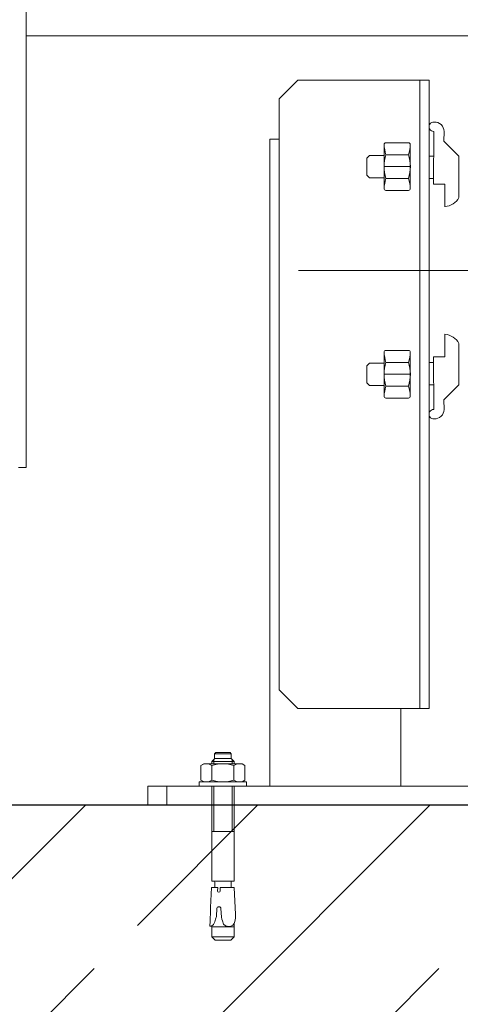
# Model space of a CAD drawing. Header units: millimetres. Extents: x -52968 to 399385, y -141133 to 110561.
# Tile 65 of 146: x 75637 to 75872, y -104054 to -103529. Entities that reach past the tile are written whole.
import ezdxf

# ---------------------------------------------------------------- set-up
doc = ezdxf.new("R2010")
doc.units = ezdxf.units.MM
doc.linetypes.add('SIM-Wegliniec-21.07.2025-Parter$0$ACAD_ISO10W100', pattern=[469.9, 304.8, -76.2, 12.7, -76.2])
doc.layers.add('_xref', color=250, linetype='Continuous')
for name, color, linetype, lineweight in [('SIM-Wegliniec-21.07.2025-Parter$0$Nowe_A-Posadzki_Nr_pióra__89', 250, 'Continuous', 0), ('SIM-Wegliniec-21.07.2025-Parter$0$Nowe_A-Płyta-Grunt_Nr_pióra__89', 250, 'Continuous', 0), ('SIM-Wegliniec-21.07.2025-Parter$0$Nowe_A-Schody _Nr_pióra__71', 250, 'Continuous', 0), ('SIM-Wegliniec-21.07.2025-Parter$0$Nowe_A-Winda_Nr_pióra__1', 250, 'Continuous', 0), ('SIM-Wegliniec-21.07.2025-Parter$0$Nowe_A-Ściany-Konstrukcyjne', 250, 'Continuous', 0), ('SIM-Wegliniec-21.07.2025-Parter$0$Nowe_A-Ściany-Konstrukcyjne_Nr_pióra__27', 250, 'Continuous', 0)]:
    doc.layers.add(name, color=color, linetype=linetype, lineweight=lineweight)
doc.styles.add('SIM-Wegliniec-21.07.2025-Parter$0$STYL_AUTOMATYCZNY_1', font='arial.ttf')

# ---------------------------------------------------------------- blocks, each defined once
blk = doc.blocks.new('SIM-Wegliniec-21.07.2025-Parter')
at = {"layer": 'SIM-Wegliniec-21.07.2025-Parter$0$Nowe_A-Ściany-Konstrukcyjne', "linetype": 'Continuous', "lineweight": 0}
h = blk.add_hatch(dxfattribs=at)
h.set_pattern_fill('Beton_zbrojony', color=256, style=0, pattern_type=2)
h.set_pattern_definition([(45, (0, 0), (-91.92388, 91.92388), []), (45, (-45.96, 45.96), (-91.92388, 91.92388), [97.5, -32.5])])
h.paths.add_polyline_path([(77880.07, -103947.6), (75380.07, -103947.6), (75380.07, -104197.6), (77880.07, -104197.6)])
at = {"layer": 'SIM-Wegliniec-21.07.2025-Parter$0$Nowe_A-Posadzki_Nr_pióra__89', "linetype": 'Continuous', "lineweight": 13, "flags": 128}
blk.add_lwpolyline([(75380.07, -102207.6), (75380.07, -103947.6), (77880.07, -103947.6), (77880.07, -102207.6)], close=True, dxfattribs=at)
at = {"layer": 'SIM-Wegliniec-21.07.2025-Parter$0$Nowe_A-Płyta-Grunt_Nr_pióra__89', "linetype": 'Continuous', "lineweight": 13, "flags": 128}
blk.add_lwpolyline([(75380.07, -103947.6), (77880.07, -103947.6), (77880.07, -102207.6), (75380.07, -102207.6)], close=True, dxfattribs=at)
at = {"layer": 'SIM-Wegliniec-21.07.2025-Parter$0$Nowe_A-Winda_Nr_pióra__1', "linetype": 'Continuous', "lineweight": 13}
for p, q in [((75640.07, -102437.59), (75640.07, -103767.6)), ((75640.07, -103537.59), (77805.07, -103537.59)), ((75785.07, -103561.09), (75775.07, -103571.09)), ((75855.07, -103561.09), (75785.07, -103561.09)), ((75850.07, -103896.1), (75850.07, -103561.09)), ((75855.07, -103896.1), (75855.07, -103561.09)), ((75775.07, -103571.09), (75775.07, -103886.1)), ((75857.57, -103588.49), (75857.52, -103616.59)), ((75863.02, -103593.59), (75863.07, -103588.49)), ((75770.07, -103937.6), (75770.07, -103592.59)), ((75770.07, -103592.59), (75775.07, -103592.59)), ((75863.02, -103593.59), (75871.02, -103601.59)), ((75831.07, -103618.94), (75831.07, -103595.54)), ((75844.07, -103594.54), (75832.07, -103594.54)), ((75845.07, -103618.94), (75845.07, -103595.54)), ((75823.3, -103601.24), (75821.8, -103602.74)), ((75821.8, -103602.74), (75821.8, -103611.74)), ((75823.3, -103601.24), (75831.07, -103601.24)), ((75844.07, -103600.89), (75832.07, -103600.89)), ((75855.07, -103601.59), (75857.52, -103601.59)), ((75871.02, -103623.69), (75871.02, -103601.59)), ((75845.07, -103607.24), (75831.07, -103607.24)), ((75821.8, -103611.74), (75823.3, -103613.24)), ((75823.3, -103613.24), (75831.07, -103613.24)), ((75844.07, -103613.59), (75832.07, -103613.59)), ((75855.07, -103613.59), (75857.52, -103613.59)), ((75844.07, -103619.94), (75832.07, -103619.94)), ((75857.52, -103616.59), (75863.52, -103616.59)), ((75863.52, -103616.59), (75863.52, -103628.59)), ((75863.52, -103708.59), (75863.52, -103696.6)), ((75871.02, -103701.49), (75871.02, -103723.59)), ((75831.07, -103706.24), (75831.07, -103729.65)), ((75844.07, -103705.24), (75832.07, -103705.24)), ((75845.07, -103706.24), (75845.07, -103729.65)), ((75857.57, -103736.7), (75857.52, -103708.59)), ((75857.52, -103708.59), (75863.52, -103708.59)), ((75821.8, -103713.45), (75823.3, -103711.95)), ((75821.8, -103722.45), (75821.8, -103713.45)), ((75823.3, -103711.95), (75831.07, -103711.95)), ((75844.07, -103711.59), (75832.07, -103711.59)), ((75855.07, -103711.59), (75857.52, -103711.59)), ((75845.07, -103717.95), (75831.07, -103717.95)), ((75823.3, -103723.95), (75821.8, -103722.45)), ((75823.3, -103723.95), (75831.07, -103723.95)), ((75844.07, -103724.3), (75832.07, -103724.3)), ((75855.07, -103723.59), (75857.52, -103723.59)), ((75863.02, -103731.59), (75871.02, -103723.59)), ((75844.07, -103730.65), (75832.07, -103730.65)), ((75863.02, -103731.59), (75863.07, -103736.7)), ((75636.07, -103767.6), (75640.07, -103767.6)), ((75775.07, -103886.1), (75785.07, -103896.1)), ((75785.07, -103896.1), (75855.07, -103896.1)), ((75840.07, -103937.6), (75840.07, -103896.1)), ((75740.73, -103922.74), (75739.07, -103924.4)), ((75751.07, -103924.4), (75739.07, -103924.4)), ((75739.07, -103924.4), (75739.07, -103925.6)), ((75740.18, -103923.29), (75740.18, -103925.6)), ((75740.63, -103920.22), (75741.23, -103919.62)), ((75749.51, -103920.22), (75740.63, -103920.22)), ((75740.63, -103920.22), (75740.63, -103922.84)), ((75740.73, -103922.74), (75749.42, -103922.74)), ((75741.23, -103919.62), (75748.91, -103919.62)), ((75748.91, -103919.62), (75749.51, -103920.22)), ((75749.42, -103922.74), (75751.07, -103924.4)), ((75749.51, -103922.84), (75749.51, -103920.22)), ((75749.97, -103923.29), (75749.97, -103925.6)), ((75751.07, -103925.6), (75751.07, -103924.4)), ((75734.87, -103925.6), (75733.29, -103926.51)), ((75733.29, -103926.51), (75733.29, -103934.28)), ((75755.27, -103925.6), (75734.87, -103925.6)), ((75739.18, -103926.51), (75739.18, -103934.28)), ((75750.96, -103926.51), (75750.96, -103934.28)), ((75756.85, -103926.51), (75755.27, -103925.6)), ((75756.85, -103934.28), (75756.85, -103926.51)), ((75757.67, -103935.2), (75732.47, -103935.2)), ((75732.47, -103935.2), (75732.47, -103937.6)), ((75733.29, -103934.28), (75734.87, -103935.2)), ((75755.27, -103935.2), (75756.85, -103934.28)), ((75757.67, -103937.6), (75757.67, -103935.2)), ((75905.07, -103937.6), (75705.07, -103937.6)), ((75705.07, -103937.6), (75705.07, -103947.6)), ((75715.07, -103937.6), (75715.07, -103947.6)), ((75732.47, -103937.6), (75757.67, -103937.6)), ((75739.07, -103988.18), (75739.07, -103937.6)), ((75740.18, -103937.6), (75740.18, -103961.62)), ((75749.97, -103961.62), (75749.97, -103937.6)), ((75751.07, -103937.6), (75751.07, -103988.18)), ((75905.07, -103947.6), (75705.07, -103947.6)), ((75739.07, -103961.62), (75751.07, -103961.62)), ((75739.01, -103991.46), (75738.51, -104002.28)), ((75742.28, -103991.46), (75739.01, -103991.46)), ((75751.07, -103988.18), (75739.07, -103988.18)), ((75740.75, -103991.46), (75740.75, -103988.64)), ((75742.17, -103993.47), (75742.28, -103991.46)), ((75751.02, -103991.46), (75743.54, -103991.46)), ((75743.54, -103991.46), (75743.64, -103993.47)), ((75749.4, -103988.64), (75749.4, -103991.46)), ((75749.4, -103988.64), (75749.4, -103988.64)), ((75751.78, -104006), (75751.02, -103991.46)), ((75738.51, -104002.28), (75738.39, -104004.89)), ((75741.57, -104007.05), (75741.81, -104002.54)), ((75744.01, -104002.77), (75744.25, -104007.35)), ((75738.23, -104008.47), (75738.18, -104009.57)), ((75738.39, -104004.89), (75738.23, -104008.47)), ((75740.69, -104009.88), (75741.13, -104008.44)), ((75741.13, -104008.44), (75741.57, -104007.05)), ((75744.25, -104007.35), (75744.55, -104008.34)), ((75744.55, -104008.34), (75744.83, -104009.34)), ((75738.18, -104009.57), (75738.06, -104012.14)), ((75738.06, -104012.14), (75739.03, -104012.19)), ((75739.03, -104012.19), (75740.1, -104011.23)), ((75739.07, -104012.16), (75739.07, -104017.82)), ((75751.07, -104012.43), (75739.07, -104012.43)), ((75740.1, -104011.23), (75740.69, -104009.88)), ((75744.83, -104009.34), (75745.45, -104011.02)), ((75745.45, -104011.02), (75746.51, -104012.02)), ((75746.51, -104012.02), (75748.24, -104012.34)), ((75748.24, -104012.34), (75749.38, -104012.2)), ((75749.38, -104012.2), (75750.38, -104011.67)), ((75750.38, -104011.67), (75751.13, -104010.78)), ((75751.07, -104017.82), (75751.07, -104010.85)), ((75751.13, -104010.78), (75751.51, -104009.73)), ((75751.07, -104017.82), (75739.07, -104017.82)), ((75739.07, -104017.82), (75740.87, -104019.62)), ((75749.27, -104019.62), (75751.07, -104017.82)), ((75740.87, -104019.62), (75749.27, -104019.62))]:
    blk.add_line(p, q, dxfattribs=at)
at = {"layer": 'SIM-Wegliniec-21.07.2025-Parter$0$Nowe_A-Winda_Nr_pióra__1', "linetype": 'SIM-Wegliniec-21.07.2025-Parter$0$ACAD_ISO10W100', "lineweight": 13}
for p, q in [((77030.08, -103662.59), (75730.07, -103662.59)), ((75838.03, -103662.59), (75889, -103662.59))]:
    blk.add_line(p, q, dxfattribs=at)
at = {"layer": 'SIM-Wegliniec-21.07.2025-Parter$0$Nowe_A-Winda_Nr_pióra__1', "linetype": 'Continuous', "lineweight": 13}
for centre, radius, start, end in [((75857.57, -103585.99), 2.5, 85.2492, 270), ((75858.07, -103588.49), 5, 0, 93.3588), ((75832.07, -103595.54), 1, 90, 180), ((75851.74, -103594.54), 20.67, 182.2747, 197.8966), ((75844.07, -103595.54), 1, 0, 90), ((75844.07, -103595.54), 1, 0, 90), ((75824.41, -103594.54), 20.67, 342.1034, 357.7253), ((75851.74, -103607.24), 20.67, 162.1034, 197.8966), ((75824.41, -103607.24), 20.67, 342.1034, 17.8966), ((75851.74, -103619.94), 20.67, 162.1034, 177.7253), ((75824.41, -103619.94), 20.67, 2.2747, 17.8966), ((75832.07, -103618.94), 1, 180, 270), ((75844.07, -103618.94), 1, 270, 0), ((75862.71, -103619.16), 9.46, 274.9058, 331.3991), ((75862.71, -103706.03), 9.46, 28.6009, 85.0942), ((75832.07, -103706.24), 1, 90, 180), ((75851.74, -103705.24), 20.67, 182.2747, 197.8966), ((75844.07, -103706.24), 1, 0, 90), ((75824.41, -103705.24), 20.67, 342.1034, 357.7253), ((75851.74, -103717.95), 20.67, 162.1034, 197.8966), ((75824.41, -103717.95), 20.67, 342.1034, 17.8966), ((75851.74, -103730.65), 20.67, 162.1034, 177.7253), ((75824.41, -103730.65), 20.67, 2.2747, 17.8966), ((75832.07, -103729.65), 1, 180, 270), ((75844.07, -103729.65), 1, 270, 0), ((75844.07, -103729.65), 1, 270, 0), ((75857.57, -103739.2), 2.5, 90, 274.7508), ((75858.07, -103736.7), 5, 266.6412, 0), ((75736.24, -103930.8), 5.21, 55.5615, 124.4385), ((75745.07, -103945.06), 19.46, 72.383, 107.617), ((75753.91, -103930.8), 5.21, 55.5615, 124.4385), ((75736.24, -103929.99), 5.21, 235.5615, 304.4386), ((75745.07, -103915.73), 19.46, 252.383, 287.617), ((75753.91, -103929.99), 5.21, 235.5616, 304.4385), ((75740.29, -103988.64), 0.46, 0.3205, 90), ((75749.86, -103988.64), 0.46, 90, 180), ((75742.91, -103993.36), 0.742, 188.5979, 351.4021), ((75742.89, -104002.89), 1.13, 6.1312, 162.1486), ((75736.8, -104006.79), 15, 348.7007, 3)]:
    blk.add_arc(centre, radius, start, end, dxfattribs=at)
at = {"layer": 'SIM-Wegliniec-21.07.2025-Parter$0$Nowe_A-Ściany-Konstrukcyjne_Nr_pióra__27', "linetype": 'Continuous', "lineweight": 25, "flags": 128}
blk.add_lwpolyline([(77880.07, -103947.6), (75380.07, -103947.6)], dxfattribs=at)
at = {"layer": 'SIM-Wegliniec-21.07.2025-Parter$0$Nowe_A-Schody _Nr_pióra__71', "lineweight": 13, "insert": (75250.07, -104926.58), "char_height": 175, "attachment_point": 8, "style": 'SIM-Wegliniec-21.07.2025-Parter$0$STYL_AUTOMATYCZNY_1'}
blk.add_mtext('\\A1;{\\pqc;\\pt0,3550;\\fArial|b0|i0|c238|p0;\\W1.000000;17 x \\fArial|b0|i0|c238|p0;\\W1.000000;17,0\\fArial|b0|i0|c238|p0;\\W1.000000;\\A1{\\H.66x;\\S^  ;}\\fArial|b0|i0|c238|p0;\\W1.000000;\\fArial|b0|i0|c238|p0;\\W1.000000; x \\fArial|b0|i0|c238|p0;\\W1.000000;28,0\\fArial|b0|i0|c238|p0;\\W1.000000;\\A1{\\H.66x;\\S^  ;}\\fArial|b0|i0|c238|p0;\\W1.000000;\\fArial|b0|i0|c238|p0;\\W1.000000;\\fArial|b0|i0|c238|p0;\\W1.000000;\\fArial|b0|i0|c238|p0;\\W1.000000;\\A1{\\H.66x;\\S^  ;}\\fArial|b0|i0|c238|p0;\\W1.000000;}', dxfattribs=at)

msp = doc.modelspace()

# ---------------------------------------------------------------- block references
at = {"layer": '_xref'}
msp.add_blockref('SIM-Wegliniec-21.07.2025-Parter', (0, 0), dxfattribs=at)

doc.saveas('drawing.dxf')
